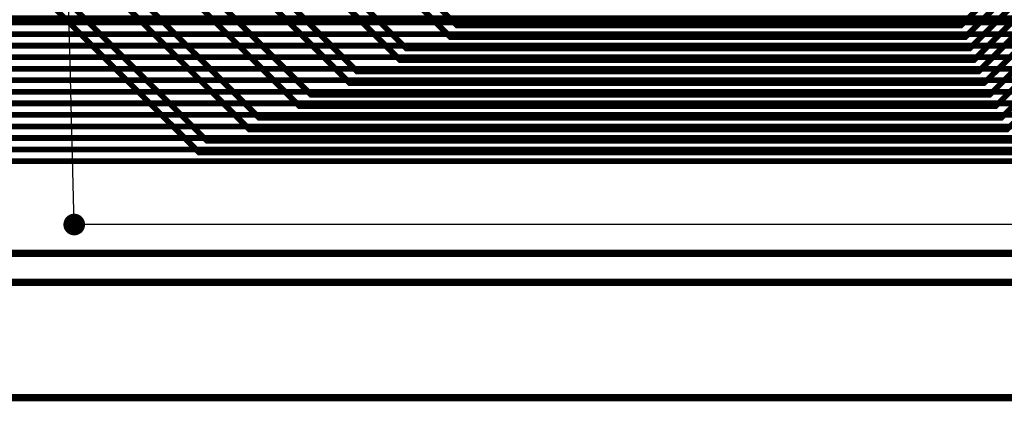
# Model space of a CAD drawing. Extents: x -1 to 210, y -5 to 148.
# Tile 6 of 52: x 46 to 80, y -4 to 9. Entities that reach past the tile are written whole.
import ezdxf

# ---------------------------------------------------------------- set-up
doc = ezdxf.new("R2010")
doc.units = 0
for name, pattern in [('POUR_01_-1_0_000000', [2, 1, 1]), ('SIG_12', [2, 1, 1]), ('SIG_135', [2, 1, 1]), ('SIG_136', [2, 1, 1]), ('SIG_137', [2, 1, 1]), ('SIG_138', [2, 1, 1]), ('SIG_139', [2, 1, 1]), ('SIG_143', [2, 1, 1]), ('SIG_144', [2, 1, 1]), ('SIG_145', [2, 1, 1]), ('SIG_146', [2, 1, 1]), ('SIG_147', [2, 1, 1]), ('SIG_148', [2, 1, 1]), ('SIG_149', [2, 1, 1]), ('SIG_150', [2, 1, 1]), ('SIG_151', [2, 1, 1]), ('SIG_152', [2, 1, 1]), ('SIG_153', [2, 1, 1]), ('SIG_154', [2, 1, 1]), ('SIG_155', [2, 1, 1]), ('SIG_158', [2, 1, 1]), ('SIG_169', [2, 1, 1]), ('SIG_17', [2, 1, 1]), ('SIG_180', [2, 1, 1]), ('SIG_189', [2, 1, 1]), ('SIG_190', [2, 1, 1]), ('SIG_191', [2, 1, 1]), ('SIG_192', [2, 1, 1]), ('TRMIDX_2048', [2, 1, 1])]:
    doc.linetypes.add(name, pattern=pattern)
for name, color, linetype in [('BOARD_OUTLINE_00', 254, 'CONTINUOUS'), ('COPPER_CUTOUT_03', 112, 'CONTINUOUS'), ('DIMENSION1_24', 254, 'CONTINUOUS'), ('DRIL_PLTE_THRU_01', 176, 'CONTINUOUS'), ('DRIL_PLTE_THRU_02', 255, 'CONTINUOUS'), ('DRIL_PLTE_THRU_03', 106, 'CONTINUOUS'), ('DRIL_PLTE_THRU_04', 16, 'CONTINUOUS'), ('DRIL_SYMBOL', 254, 'CONTINUOUS'), ('LINK_00', 57, 'CONTINUOUS'), ('PADS_BOT', 1, 'CONTINUOUS'), ('PADS_INNER', 5, 'CONTINUOUS'), ('PADS_TOP', 5, 'CONTINUOUS'), ('POUR_HEADER_01', 5, 'CONTINUOUS'), ('POUR_HEADER_02', 253, 'CONTINUOUS'), ('POUR_HEADER_03', 112, 'CONTINUOUS'), ('POUR_HEADER_04', 1, 'CONTINUOUS'), ('TRACE_01', 5, 'CONTINUOUS'), ('TRACE_04', 1, 'CONTINUOUS'), ('VIAPTS', 5, 'CONTINUOUS')]:
    doc.layers.add(name, color=color, linetype=linetype)

# ---------------------------------------------------------------- blocks, each defined once
blk = doc.blocks.new('BOARD_1')
at = {"layer": 'BOARD_OUTLINE_00', "const_width": 0.254}
blk.add_lwpolyline([(-5, 0), (200, 0), (200, 125), (-5, 125)], close=True, dxfattribs=at)
blk = doc.blocks.new('D_1dfeghi_4')
at = {"layer": 'DIMENSION1_24', "linetype": 'TRMIDX_2048', "const_width": 0.254}
blk.add_lwpolyline([(-5, -4), (91.427, -4)], dxfattribs=at)
blk = doc.blocks.new('POUR_HEADER_0')
at = {"layer": 'POUR_HEADER_02', "linetype": 'POUR_01_-1_0_000000', "const_width": 0.25}
blk.add_lwpolyline([(190.75, -94.5), (-5, -94.5), (-5, -8.25), (3.75, -8.25), (3.75, -3.25), (13.75, -3.25), (13.75, -14), (37.25, -14), (37.25, 3.25)], dxfattribs=at)
blk = doc.blocks.new('POUR_HEADER_7')
at = {"layer": 'COPPER_CUTOUT_03', "const_width": 0.25}
blk.add_lwpolyline([(127.625, -66.375), (90.375, -66.375), (90.375, -56.375), (65.875, -56.375), (65.875, -66.375), (-35.125, -66.375), (-35.125, -34.125), (-3.625, -34.125), (-3.625, 38.375), (12.625, 38.375), (12.625, 28.375), (32.375, 28.375), (32.375, 3.375), (39.125, 3.375), (39.125, 28.375), (73.875, 28.375), (73.875, 38.375), (83.375, 38.375), (83.375, 31.875), (79.125, 31.875), (79.125, 28.375), (128.625, 28.375)], dxfattribs=at)
at = {"layer": 'POUR_HEADER_03', "linetype": 'POUR_01_-1_0_000000', "const_width": 0.25}
blk.add_lwpolyline([(-43, -74.5), (-43, 48.5), (160, 48.5), (160, -74.5)], close=True, dxfattribs=at)
blk = doc.blocks.new('POUR_HEADER_8')
at = {"layer": 'POUR_HEADER_01', "linetype": 'POUR_01_-1_0_000000', "const_width": 0.25}
blk.add_lwpolyline([(0, 0), (203, 0), (203, 123), (0, 123)], close=True, dxfattribs=at)
blk = doc.blocks.new('POUR_HEADER_9')
at = {"layer": 'POUR_HEADER_04', "linetype": 'POUR_01_-1_0_000000', "const_width": 0.25}
blk.add_lwpolyline([(0, 0), (203, 0), (203, 123), (0, 123)], close=True, dxfattribs=at)
blk = doc.blocks.new('SMOOTH_0$2')
at = {"const_width": 0.1}
blk.add_lwpolyline([(-0.05, 0, 1), (0.05, 0, 1)], format="xyb", close=True, dxfattribs=at)
blk = doc.blocks.new('DRIL_SYMBOL_0$3')
at = {"layer": 'DRIL_SYMBOL', "const_width": 0.0508}
for points in [[(-0.254, 0), (0.254, 0)], [(0, -0.254), (0, 0.254)]]:
    blk.add_lwpolyline(points, dxfattribs=at)
blk = doc.blocks.new('DRIL_HOLE_0$3')
at = {"const_width": 0.15}
blk.add_lwpolyline([(-0.075, 0, 1), (0.075, 0, 1)], format="xyb", close=True, dxfattribs=at)
blk.add_blockref('DRIL_SYMBOL_0$3', (0, 0))
blk = doc.blocks.new('PAD_34')
at = {"const_width": 0.375}
blk.add_lwpolyline([(0, -0.1875, 1), (0, 0.1875, 1)], format="xyb", close=True, dxfattribs=at)
blk = doc.blocks.new('STK_TOP_3')
at = {"layer": 'DRIL_PLTE_THRU_01'}
blk.add_blockref('DRIL_HOLE_0$3', (0, 0), dxfattribs=at)
at = {"layer": 'DRIL_PLTE_THRU_02'}
blk.add_blockref('DRIL_HOLE_0$3', (0, 0), dxfattribs=at)
at = {"layer": 'DRIL_PLTE_THRU_03'}
blk.add_blockref('DRIL_HOLE_0$3', (0, 0), dxfattribs=at)
at = {"layer": 'DRIL_PLTE_THRU_04'}
blk.add_blockref('DRIL_HOLE_0$3', (0, 0), dxfattribs=at)
at = {"layer": 'PADS_BOT'}
blk.add_blockref('PAD_34', (0, 0), dxfattribs=at)
at = {"layer": 'PADS_INNER'}
blk.add_blockref('PAD_34', (0, 0), dxfattribs=at)
at = {"layer": 'PADS_TOP'}
blk.add_blockref('PAD_34', (0, 0), dxfattribs=at)
blk = doc.blocks.new('SYM_TOP_1')
blk.add_blockref('STK_TOP_3', (0, 0))

msp = doc.modelspace()

# ---------------------------------------------------------------- linework, layer by layer
at = {"layer": 'LINK_00', "linetype": 'SIG_12'}
for p, q in [((48, 2), (47.5, 21.5)), ((87, 2), (48, 2))]:
    msp.add_line(p, q, dxfattribs=at)
at = {"layer": 'TRACE_01', "linetype": 'SIG_152', "const_width": 0.2}
msp.add_lwpolyline([(53.48, 13.5), (59.28, 7.7), (79.15, 7.7), (82.45, 11), (94.25, 11), (98.1, 14.85), (98.1, 53.3), (98.5, 53.7), (98.5, 55.6)], dxfattribs=at)
at = {"layer": 'TRACE_01', "linetype": 'SIG_153', "const_width": 0.2}
msp.add_lwpolyline([(53.48, 16.04), (54.35, 15.17), (54.35, 14.55), (54.75, 14.15), (54.75, 12.85), (59.5, 8.1), (79, 8.1), (82.3, 11.4), (94.1, 11.4), (97.7, 15), (97.7, 53.5), (98.1, 53.9), (98.1, 55.4)], dxfattribs=at)
at = {"layer": 'TRACE_01', "linetype": 'SIG_154', "const_width": 0.2}
msp.add_lwpolyline([(56.02, 13.5), (61.02, 8.5), (78.85, 8.5), (82.15, 11.8), (93.95, 11.8), (97.3, 15.15), (97.3, 54.1), (97.4, 54.2), (97.4, 55.1)], dxfattribs=at)
at = {"layer": 'TRACE_01', "linetype": 'SIG_155', "const_width": 0.2}
msp.add_lwpolyline([(56.02, 16.04), (56.9, 15.16), (56.9, 14.5), (57.3, 14.1), (57.3, 12.85), (61.25, 8.9), (78.7, 8.9), (82, 12.2), (93.8, 12.2), (96.9, 15.3), (96.9, 54.4)], dxfattribs=at)
at = {"layer": 'TRACE_01', "linetype": 'SIG_151', "const_width": 0.2}
msp.add_lwpolyline([(50.94, 16.04), (51.8, 15.18), (51.8, 14.5), (52.2, 14.1), (52.2, 12.9), (57.8, 7.3), (79.3, 7.3), (82.6, 10.6), (94.4, 10.6), (98.5, 14.7), (98.5, 53.1), (98.9, 53.5)], dxfattribs=at)
at = {"layer": 'TRACE_01', "linetype": 'SIG_149', "const_width": 0.2}
msp.add_lwpolyline([(48.4, 16.04), (49.2, 15.24), (49.2, 14.7), (49.6, 14.3), (49.6, 13.1), (56.2, 6.5), (79.7, 6.5), (83, 9.8), (94.8, 9.8), (99.3, 14.3), (99.3, 52.7), (99.7, 53.1)], dxfattribs=at)
at = {"layer": 'TRACE_01', "linetype": 'SIG_150', "const_width": 0.2}
msp.add_lwpolyline([(50.94, 13.5), (57.54, 6.9), (79.5, 6.9), (82.8, 10.2), (94.6, 10.2), (98.9, 14.5), (98.9, 52.9), (99.3, 53.3)], dxfattribs=at)
at = {"layer": 'TRACE_01', "linetype": 'SIG_148', "const_width": 0.2}
msp.add_lwpolyline([(48.4, 13.5), (55.8, 6.1), (79.9, 6.1), (83.2, 9.4), (95, 9.4), (99.7, 14.1), (99.7, 52.5), (100.1, 52.9)], dxfattribs=at)
at = {"layer": 'TRACE_01', "linetype": 'SIG_146', "const_width": 0.2}
msp.add_lwpolyline([(45.86, 16.04), (46.7, 15.2), (46.7, 14.6), (47.1, 14.2), (47.1, 13), (54.4, 5.7), (80.1, 5.7), (83.4, 9), (95.2, 9), (100.1, 13.9), (100.1, 52.3), (100.5, 52.7)], dxfattribs=at)
at = {"layer": 'TRACE_01', "linetype": 'SIG_145', "const_width": 0.2}
msp.add_lwpolyline([(45.86, 13.5), (54.06, 5.3), (80.3, 5.3), (83.6, 8.6), (95.4, 8.6), (100.5, 13.7), (100.5, 52.1), (100.9, 52.5)], dxfattribs=at)
at = {"layer": 'TRACE_01', "linetype": 'SIG_144', "const_width": 0.2}
msp.add_lwpolyline([(43.32, 16.04), (44.2, 15.16), (44.2, 14.5), (44.6, 14.1), (44.6, 12.9), (52.6, 4.9), (80.5, 4.9), (83.8, 8.2), (95.6, 8.2), (100.9, 13.5), (100.9, 51.9), (101.3, 52.3)], dxfattribs=at)
at = {"layer": 'TRACE_01', "linetype": 'SIG_143', "const_width": 0.2}
msp.add_lwpolyline([(43.32, 13.5), (52.32, 4.5), (80.7, 4.5), (84, 7.8), (95.8, 7.8), (101.3, 13.3), (101.3, 51.7), (101.7, 52.1)], dxfattribs=at)
at = {"layer": 'TRACE_04', "linetype": 'SIG_139', "const_width": 0.2}
msp.add_lwpolyline([(42.74, 9), (107.55, 9), (112.85, 14.3), (112.85, 15.3), (114.65, 17.1)], dxfattribs=at)
at = {"layer": 'TRACE_04', "linetype": 'SIG_137', "const_width": 0.2}
msp.add_lwpolyline([(41, 8.2), (107.85, 8.2), (113.65, 14), (113.65, 15), (114.95, 16.3)], dxfattribs=at)
at = {"layer": 'TRACE_04', "linetype": 'SIG_192', "const_width": 0.2}
msp.add_lwpolyline([(89, 7.8), (39.6, 7.8), (34.4, 13), (34.4, 14.8), (33.16, 16.04)], dxfattribs=at)
at = {"layer": 'TRACE_04', "linetype": 'SIG_138', "const_width": 0.2}
msp.add_lwpolyline([(107.7, 8.6), (41.3, 8.6), (37, 12.9), (37, 14.74), (35.7, 16.04)], dxfattribs=at)
at = {"layer": 'TRACE_04', "linetype": 'SIG_191', "const_width": 0.2}
msp.add_lwpolyline([(39.26, 7.4), (108.15, 7.4), (114.45, 13.7), (114.45, 14.7), (115.25, 15.5)], dxfattribs=at)
at = {"layer": 'TRACE_04', "linetype": 'SIG_190', "const_width": 0.2}
msp.add_lwpolyline([(37.7, 7), (108.3, 7), (114.75, 13.45), (116.15, 13.45), (117.25, 14.55)], dxfattribs=at)
at = {"layer": 'TRACE_04', "linetype": 'SIG_147', "const_width": 0.2}
msp.add_lwpolyline([(34.04, 5), (109.15, 5), (115.2, 11.05), (143.55, 11.05), (146.4, 13.9), (147.45, 13.9)], dxfattribs=at)
at = {"layer": 'TRACE_04', "linetype": 'SIG_189', "const_width": 0.2}
msp.add_lwpolyline([(37.52, 6.6), (108.45, 6.6), (114.9, 13.05), (116.3, 13.05), (117.4, 14.15)], dxfattribs=at)
at = {"layer": 'TRACE_04', "linetype": 'SIG_180', "const_width": 0.2}
msp.add_lwpolyline([(36, 6.2), (108.65, 6.2), (115.1, 12.65), (116.45, 12.65), (117.55, 13.75)], dxfattribs=at)
at = {"layer": 'TRACE_04', "linetype": 'SIG_135', "const_width": 0.2}
msp.add_lwpolyline([(91.85, 4.2), (89.65, 4.2), (32.3, 4.2), (23, 13.5)], dxfattribs=at)
at = {"layer": 'TRACE_04', "linetype": 'SIG_136', "const_width": 0.2}
msp.add_lwpolyline([(32.6, 4.6), (109.3, 4.6), (115.35, 10.65), (143.7, 10.65), (146.55, 13.5), (146.991, 13.5)], dxfattribs=at)
at = {"layer": 'TRACE_04', "linetype": 'SIG_169', "const_width": 0.2}
msp.add_lwpolyline([(35.78, 5.8), (108.8, 5.8), (115.25, 12.25), (116.6, 12.25), (117.7, 13.35)], dxfattribs=at)
at = {"layer": 'TRACE_04', "linetype": 'SIG_158', "const_width": 0.2}
msp.add_lwpolyline([(34.3, 5.4), (109, 5.4), (115.45, 11.85), (116.75, 11.85), (117.85, 12.95)], dxfattribs=at)

# ---------------------------------------------------------------- block references
for name in ['BOARD_1', 'D_1dfeghi_4']:
    msp.add_blockref(name, (5, 0))
at = {"linetype": 'SIG_17'}
msp.add_blockref('POUR_HEADER_7', (44, 75.5), dxfattribs=at)
at = {"linetype": 'SIG_12'}
for name, p in [('POUR_HEADER_8', (1, 1)), ('POUR_HEADER_9', (1, 1)), ('POUR_HEADER_0', (6, 95.5))]:
    msp.add_blockref(name, p, dxfattribs=at)
at = {"layer": 'TRACE_01'}
for p in [(61.25, 8.9), (78.7, 8.9), (61.02, 8.5), (78.85, 8.5), (59.5, 8.1), (79, 8.1), (59.28, 7.7), (79.15, 7.7), (57.8, 7.3), (79.3, 7.3), (57.54, 6.9), (79.5, 6.9), (56.2, 6.5), (79.7, 6.5), (55.8, 6.1), (79.9, 6.1), (54.4, 5.7), (80.1, 5.7), (54.06, 5.3), (52.6, 4.9), (52.32, 4.5)]:
    msp.add_blockref('SMOOTH_0$2', p, dxfattribs=at)
at = {"layer": 'VIAPTS', "linetype": 'SIG_12'}
msp.add_blockref('SYM_TOP_1', (48, 2), dxfattribs=at)

doc.saveas('drawing.dxf')
